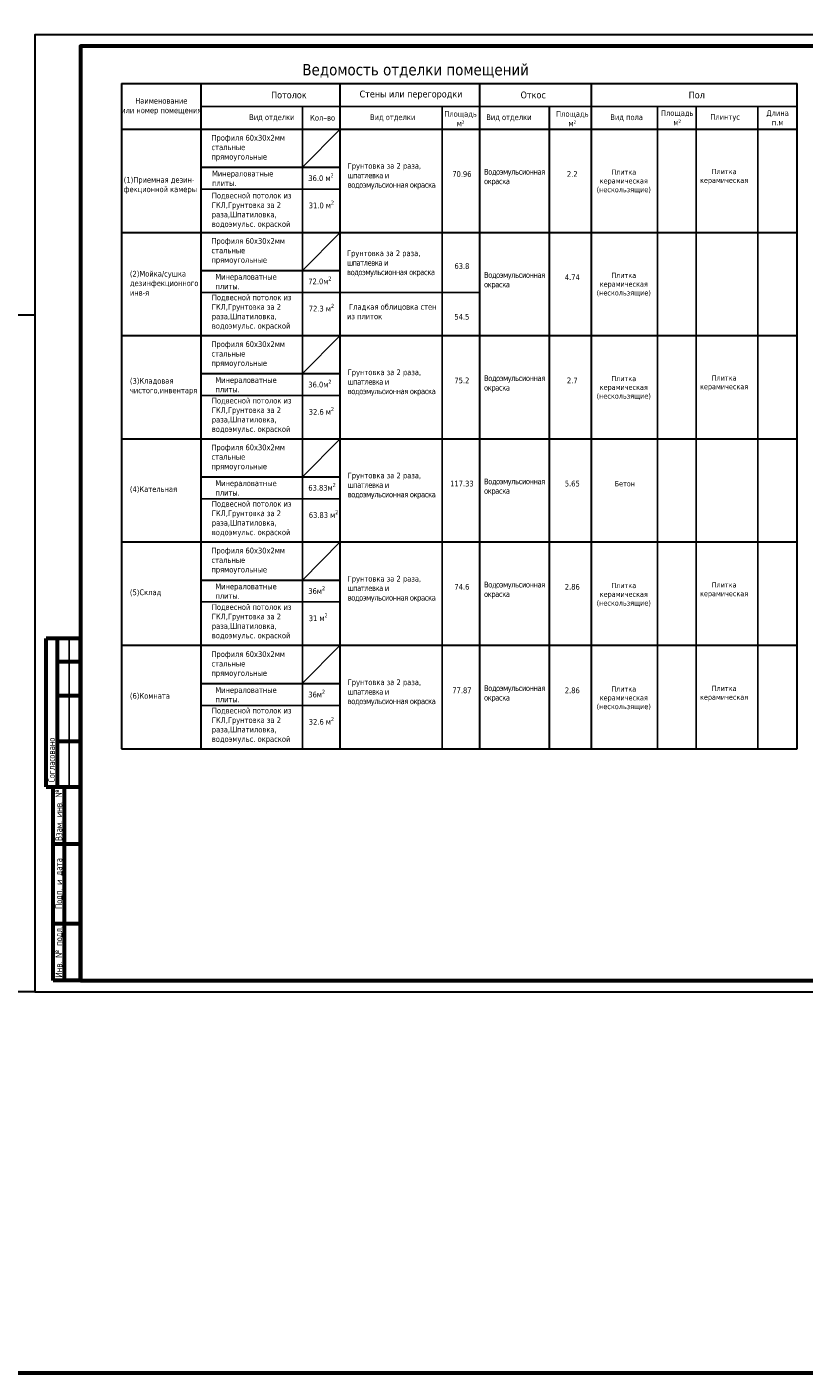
# Model space of a CAD drawing. Header units: millimetres. Extents: x 1112040 to 6903494, y -332921 to -150905.
# Tile 12 of 153: x 1378307 to 1412438, y -332921 to -273849. Entities that reach past the tile are written whole.
import ezdxf
from ezdxf.enums import TextEntityAlignment as Align

# ---------------------------------------------------------------- set-up
doc = ezdxf.new("R2010")
doc.units = ezdxf.units.MM
doc.styles.add('Tahoma', font='tahoma.ttf')
doc.styles.add('ГОСТ 2.304', font='CS_Gost2304.shx')
doc.styles.add('ГОСТ 300', font='isocpeui.ttf', dxfattribs={"height": 250})

# ---------------------------------------------------------------- blocks, each defined once
blk = doc.blocks.new('frbny')
at = {"ltscale": 100, "insert": (1885723, 16893), "char_height": 250, "width": 11326.72, "attachment_point": 1, "line_spacing_factor": 0.862598, "style": 'ГОСТ 300'}
blk.add_mtext("\\pi1966.0095;Toshkent viloyati, Qibray tumani, Ma'rifat MFY, \\P\\pi1357.77087;Qoramurt ko'chasida 50 o'rinli “Xospis” binosini qurish \\P\\pi2970.74435;(qo'shimcha ishlar va o'zgarishlar) ", dxfattribs=at)
at = {"ltscale": 100, "insert": (1892004, 14000), "char_height": 250, "width": 6095.63, "attachment_point": 1, "style": 'ГОСТ 300'}
blk.add_mtext('\\pi2772.81725;{\\fISOCPEUR|b0|i0|c204|p34;ООО \\P\\pi1972.81725;"MAX ACTIVE" \\P\\pi2185.31725;г. Ташкент}', dxfattribs=at)

msp = doc.modelspace()

# ---------------------------------------------------------------- linework, layer by layer
at = {"lineweight": 30}
for p, q in [((1382460.4, -276336.2), (1412137.5, -276336.2)), ((1385960.4, -278336.2), (1385960.4, -276336.2)), ((1392061.4, -278336.2), (1392061.4, -276336.2)), ((1398194.4, -278336.2), (1398194.4, -276336.2)), ((1403107.3, -278336.2), (1403107.3, -276336.2)), ((1401258.6, -278336.2), (1401258.6, -277336.2)), ((1382460.4, -278336.2), (1412137.5, -278336.2)), ((1385960.4, -305524.8), (1385960.4, -278336.2)), ((1392061.4, -305524.8), (1392061.4, -278336.2)), ((1398194.4, -305524.8), (1398194.4, -278336.2)), ((1401258.6, -305524.8), (1401258.6, -278336.2)), ((1403107.3, -305524.8), (1403107.3, -278336.2)), ((1385960.4, -280005.9), (1392061.4, -280005.9)), ((1382460.4, -282865.1), (1412137.5, -282865.1)), ((1385960.4, -284534.8), (1392061.4, -284534.8)), ((1382460.4, -287394), (1412137.5, -287394)), ((1385960.4, -289063.7), (1392061.4, -289063.7)), ((1382460.4, -291922.8), (1412137.5, -291922.8)), ((1385960.4, -293592.5), (1392061.4, -293592.5)), ((1382460.4, -296451.7), (1412137.5, -296451.7)), ((1385960.4, -298121.4), (1392061.4, -298121.4)), ((1382460.4, -300980.6), (1412137.5, -300980.6)), ((1385960.4, -302665.6), (1392061.4, -302665.6)), ((1382460.4, -305524.8), (1412137.5, -305524.8))]:
    msp.add_line(p, q, dxfattribs=at)
for p, q in [((1385960.4, -277336.2), (1412137.5, -277336.2)), ((1390416.4, -278336.2), (1390416.4, -277336.2)), ((1396549.4, -278336.2), (1396549.4, -277336.2)), ((1406000, -278336.2), (1406000, -277336.2)), ((1410408.8, -278336.2), (1410408.8, -277336.2)), ((1390416.4, -305524.8), (1390416.4, -278336.2)), ((1396549.4, -305524.8), (1396549.4, -278336.2)), ((1406000, -305524.8), (1406000, -278336.2)), ((1410408.8, -305524.8), (1410408.8, -278336.2))]:
    msp.add_line(p, q)
at = {"linetype": 'Continuous', "lineweight": 60}
for p, q in [((1379157, -307189.8), (1379157, -300689.8)), ((1380657, -300689.8), (1379157, -300689.8)), ((1379657, -307189.8), (1379657, -300689.8)), ((1380657, -315689.8), (1380657, -300689.8)), ((1379657, -301689.8), (1380657, -301689.8)), ((1379657, -303189.8), (1380657, -303189.8)), ((1379657, -305189.8), (1380657, -305189.8)), ((1379157, -307189.8), (1380657, -307189.8)), ((1379457, -315689.8), (1379457, -307189.8)), ((1379957, -315689.8), (1379957, -307189.8)), ((1379457, -309689.8), (1380657, -309689.8)), ((1379457, -313189.8), (1380657, -313189.8)), ((1380657, -315689.8), (1379457, -315689.8))]:
    msp.add_line(p, q, dxfattribs=at)
at = {"linetype": 'Continuous', "lineweight": 25}
msp.add_line((1380157, -307189.8), (1380157, -300689.8), dxfattribs=at)
at = {"color": 1, "lineweight": 60, "ltscale": 100}
msp.add_lwpolyline([(1198252, -261182.8), (1501750.9, -261182.8), (1501750.9, -332921.2), (1198252, -332921.2)], close=True, dxfattribs=at)
at = {"color": 5, "lineweight": 30}
for points in [[(1378657, -316189.8), (1438057, -316189.8), (1438057, -274189.8), (1378657, -274189.8), (1378657, -316189.8)], [(1336657, -316189.8), (1336657, -286489.8), (1378657, -286489.8), (1378657, -316189.8), (1336657, -316189.8)]]:
    msp.add_lwpolyline(points, dxfattribs=at)
at = {"linetype": 'Continuous', "lineweight": 60, "ltscale": 100}
msp.add_lwpolyline([(1380657, -315689.8), (1437557, -315689.8), (1437557, -274689.8), (1380657, -274689.8), (1380657, -315689.8)], dxfattribs=at)
at = {"lineweight": 30}
for points in [[(1382460.4, -276336.2), (1382460.4, -305524.8)], [(1412137.5, -305524.8), (1412137.5, -276336.2)]]:
    msp.add_lwpolyline(points, dxfattribs=at)
for points in [[(1407696.6, -278336.2), (1407696.6, -277336.2)], [(1407696.6, -305524.8), (1407696.6, -278336.2)]]:
    msp.add_lwpolyline(points)
at = {"ltscale": 100}
for points in [[(1392061.4, -278336.2), (1390416.4, -280005.9)], [(1385960.4, -280969), (1392061.4, -280969)], [(1392061.4, -282865.1), (1390416.4, -284534.8)], [(1385960.4, -285497.8), (1392061.4, -285497.8)], [(1392061.4, -285497.8), (1398194.4, -285497.8)], [(1392061.4, -287394), (1390416.4, -289063.7)], [(1385960.4, -290026.7), (1392061.4, -290026.7)], [(1392061.4, -291922.8), (1390416.4, -293592.5)], [(1385960.4, -294555.6), (1392061.4, -294555.6)], [(1392061.4, -296451.7), (1390416.4, -298121.4)], [(1385960.4, -299084.4), (1392061.4, -299084.4)], [(1392061.4, -300980.6), (1390416.4, -302650.3)], [(1385960.4, -303628.7), (1392061.4, -303628.7)]]:
    msp.add_lwpolyline(points, dxfattribs=at)

# ---------------------------------------------------------------- block references
for p in [(-649971.8, -328112), (-605139.9, -328112), (-562005.9, -328112), (-519779, -328112)]:
    msp.add_blockref('frbny', p)

# ---------------------------------------------------------------- texts
at = {"style": 'Tahoma'}
msp.add_text('Ведомость отделки помещений', height=500, dxfattribs=at).set_placement((1390402.9, -275974.6))
for s, p in [('70.96', (1397410.1, -280301.8)), ('2.2', (1402258.9, -280301.8)), ('63.8', (1397410.1, -284342.5)), ('4.74', (1402258.9, -284830.7)), ('54.5', (1397410.1, -286566.7)), ('75.2', (1397410.1, -289359.5)), ('2.7', (1402258.9, -289359.5)), ('117.33', (1397410.1, -293888.4)), ('5.65', (1402258.9, -293888.4)), ('74.6', (1397410.1, -298417.3)), ('2.86', (1402258.9, -298417.3)), ('77.87', (1397410.1, -302961.5)), ('2.86', (1402258.9, -302961.5))]:
    msp.add_text(s, height=250, dxfattribs=at).set_placement(p, align=Align.MIDDLE_CENTER)
at = {"linetype": 'Continuous', "lineweight": 25, "style": 'ГОСТ 2.304'}
msp.add_text('Согласовано', height=300, rotation=90, dxfattribs=at).set_placement((1379536.5, -306989.8))
for s, p in [('Взам. инв. №', (1379707, -308439.8)), ('Подп. и дата', (1379707, -311439.8)), ('Инв. № подл.', (1379707, -314439.8))]:
    msp.add_text(s, height=300, rotation=90, dxfattribs=at).set_placement(p, align=Align.MIDDLE_CENTER)
at = {"style": 'Tahoma'}
for s, insert, char_height, width, attachment_point in [('{\\W1;Наименование\\Pили номер помещения}', (1384210.4, -277336.2), 250, 3500, 5), ('{\\W1;Потолок}', (1389811.4, -276836.2), 300, 4500, 5), ('{\\W1;Стены или перегородки}', (1395173.4, -276836.2), 300, 6132.969, 5), ('\\A1;Откос ', (1400541.4, -276836.2, 0), 300, 6526.708, 5), ('Пол', (1407725, -276836.2), 300, 6000, 5), ('Площадь\\Pм²', (1397353.4, -277876.6), 250, 1500, 5), ('Площадь\\Pм²', (1402260.9, -277876.6), 250, 1500, 5), ('Площадь\\Pм²', (1406865.6, -277836.2), 250, 1797.015, 5), ('Длина\\Pп.м', (1411274.3, -277836.2), 250, 1797.015, 5), ('{\\W1;Вид отделки}', (1389061.4, -277836.2), 250, 3000, 5), ('Вид отделки ', (1394368.6, -277836.2), 250, 3000, 5), ('Вид отделки ', (1399473.4, -277836.2), 250, 3000, 5), ('Вид пола', (1404645.4, -277836.2), 250, 3000, 5), ('Плинтус', (1408972.3, -277836.2), 250, 3000, 5), ('{\\C0;Профиля 60х30х2мм стальные прямоугольные}', (1386411.9, -279165), 250, 3832.755, 4), ('{\\C0;Грунтовка за 2 раза\\C7;,\\T0.9;\\C0; шпатлевка и водоэмульсионная окраска }', (1392395.5, -280399), 250, 3925.321, 4), ('(1)Приемная дезин-\\Pфекционной камеры', (1382559.5, -280801.3), 250, 3518.442, 4), ('{\\C0;Минераловатные плиты.}', (1386437.1, -280496.1), 250, 2801.635, 4), ('\\A1;36.0 м{\\H0.7x;\\S2^ ;}', (1390665.7, -280446.2), 250, 1500, 4), ('{\\T0.9;\\C0;Водоэмульсионная окраска }', (1398382.6, -280450.2), 250, 2875.978, 4), ('Плитка керамическая (нескользящие)   ', (1404518.2, -280626.3, 0), 230, 2861.367, 5), ('Плитка керамическая    ', (1408924.9, -280418.8, 0), 230, 2861.367, 5), ('{\\C0;Подвесной потолок из ГКЛ,Грунтовка за 2 раза,Шпатиловка,\\Pводоэмульс. окраской}', (1386428.1, -281909.7), 250, 3508.136, 4), ('\\A1;31.0 м{\\H0.7x;\\S2^ ;}', (1390685.2, -281642.2), 250, 1500, 4), ('{\\C0;Профиля 60х30х2мм стальные прямоугольные}', (1386411.9, -283693.8), 250, 3832.755, 4), ('{\\C0;Грунтовка за 2 раза\\C7;,\\T0.9;\\C0; шпатлевка и водоэмульсионная окраска }', (1392363.9, -284233.8), 250, 3925.321, 4), ('(2)Мойка/сушка дезинфекционного инв-я', (1382830, -285096.3), 250, 3518.442, 4), ('{\\C0;Минераловатные плиты.}', (1386585.7, -285025), 250, 2801.635, 4), ('{\\T0.9;\\C0;Водоэмульсионная окраска }', (1398382.6, -284979.1), 250, 2875.978, 4), ('Плитка керамическая (нескользящие)   ', (1404518.2, -285155.2, 0), 230, 2861.367, 5), ('\\A1;72.0м{\\H0.7x;\\S2^ ;}', (1390665.7, -284975), 250, 1500, 4), ('{\\C0;Подвесной потолок из ГКЛ,Грунтовка за 2 раза,Шпатиловка,\\Pводоэмульс. окраской}', (1386428.1, -286379), 250, 3508.136, 4), ('\\A1;72.3 м{\\H0.7x;\\S2^ ;}', (1390685.2, -286171.1), 250, 1500, 4), ('{\\C0; Гладкая облицовка стен из плиток\\T0.9; }', (1392363.9, -286343.8), 250, 3925.321, 4), ('{\\C0;Профиля 60х30х2мм стальные прямоугольные}', (1386411.9, -288222.7), 250, 3832.755, 4), ('{\\C0;Грунтовка за 2 раза\\C7;,\\T0.9;\\C0; шпатлевка и водоэмульсионная окраска }', (1392395.5, -289456.8), 250, 3925.321, 4), ('(3)Кладовая чистого,инвентаря', (1382830, -289625.1), 250, 3518.442, 4), ('{\\C0;Минераловатные плиты.}', (1386585.7, -289553.8), 250, 2801.635, 4), ('\\A1;36.0м{\\H0.7x;\\S2^ ;}', (1390665.7, -289503.9), 250, 1500, 4), ('{\\T0.9;\\C0;Водоэмульсионная окраска }', (1398382.6, -289508), 250, 2875.978, 4), ('Плитка керамическая (нескользящие)   ', (1404518.2, -289684.1, 0), 230, 2861.367, 5), ('Плитка керамическая    ', (1408924.9, -289476.5, 0), 230, 2861.367, 5), ('{\\C0;Подвесной потолок из ГКЛ,Грунтовка за 2 раза,Шпатиловка,\\Pводоэмульс. окраской}', (1386428.1, -290907.9), 250, 3508.136, 4), ('\\A1;32.6 м{\\H0.7x;\\S2^ ;}', (1390685.2, -290699.9), 250, 1500, 4), ('{\\C0;Профиля 60х30х2мм стальные прямоугольные}', (1386411.9, -292751.6), 250, 3832.755, 4), ('{\\C0;Грунтовка за 2 раза\\C7;,\\T0.9;\\C0; шпатлевка и водоэмульсионная окраска }', (1392395.5, -293985.6), 250, 3925.321, 4), ('(4)Кательная', (1382830, -294154), 250, 3518.442, 4), ('{\\C0;Минераловатные плиты.}', (1386585.7, -294082.7), 250, 2801.635, 4), ('\\A1;63.83м{\\H0.7x;\\S2^ ;}', (1390665.7, -294032.8), 250, 1500, 4), ('{\\T0.9;\\C0;Водоэмульсионная окраска }', (1398382.6, -294036.8), 250, 2875.978, 4), (' Бетон   ', (1404518.2, -293897.5, 0), 230, 2861.367, 5), ('{\\C0;Подвесной потолок из ГКЛ,Грунтовка за 2 раза,Шпатиловка,\\Pводоэмульс. окраской}', (1386428.1, -295436.7), 250, 3508.136, 4), ('\\A1;63.83 м{\\H0.7x;\\S2^ ;}', (1390685.2, -295228.8), 250, 1500, 4), ('{\\C0;Профиля 60х30х2мм стальные прямоугольные}', (1386411.9, -297280.4), 250, 3832.755, 4), ('{\\C0;Минераловатные плиты.}', (1386585.7, -298611.6), 250, 2801.635, 4), ('{\\C0;Грунтовка за 2 раза\\C7;,\\T0.9;\\C0; шпатлевка и водоэмульсионная окраска }', (1392395.5, -298514.5), 250, 3925.321, 4), ('{\\T0.9;\\C0;Водоэмульсионная окраска }', (1398382.6, -298565.7), 250, 2875.978, 4), ('Плитка керамическая (нескользящие)   ', (1404518.2, -298765.3, 0), 230, 2861.367, 5), ('Плитка керамическая    ', (1408924.9, -298557.7, 0), 230, 2861.367, 5), ('(5)Склад', (1382830, -298682.9), 250, 3518.442, 4), ('\\A1;36м{\\H0.7x;\\S2^ ;}', (1390665.7, -298561.6), 250, 1500, 4), ('{\\C0;Подвесной потолок из ГКЛ,Грунтовка за 2 раза,Шпатиловка,\\Pводоэмульс. окраской}', (1386428.1, -299965.6), 250, 3508.136, 4), ('\\A1;31 м{\\H0.7x;\\S2^ ;}', (1390685.2, -299757.7), 250, 1500, 4), ('{\\C0;Профиля 60х30х2мм стальные прямоугольные}', (1386411.9, -301824.7), 250, 3832.755, 4), ('{\\C0;Грунтовка за 2 раза\\C7;,\\T0.9;\\C0; шпатлевка и водоэмульсионная окраска }', (1392395.5, -303058.7), 250, 3925.321, 4), ('{\\C0;Минераловатные плиты.}', (1386585.7, -303155.8), 250, 2801.635, 4), ('\\A1;36м{\\H0.7x;\\S2^ ;}', (1390665.7, -303105.9), 250, 1500, 4), ('{\\T0.9;\\C0;Водоэмульсионная окраска }', (1398382.6, -303109.9), 250, 2875.978, 4), ('Плитка керамическая (нескользящие)   ', (1404518.2, -303309.5, 0), 230, 2861.367, 5), ('Плитка керамическая    ', (1408924.9, -303101.9, 0), 230, 2861.367, 5), ('(6)Комната', (1382830, -303227.1), 250, 3518.442, 4), ('{\\C0;Подвесной потолок из ГКЛ,Грунтовка за 2 раза,Шпатиловка,\\Pводоэмульс. окраской}', (1386428.1, -304509.8), 250, 3508.136, 4), ('\\A1;32.6 м{\\H0.7x;\\S2^ ;}', (1390685.2, -304301.9), 250, 1500, 4)]:
    msp.add_mtext(s, dxfattribs=dict(at, insert=insert, char_height=char_height, width=width, attachment_point=attachment_point))
at = {"lineweight": 30, "insert": (1391265.9, -277836.2), "char_height": 250, "width": 1500, "attachment_point": 5, "style": 'Tahoma'}
msp.add_mtext('\\pi54.595;Кол{\\Fcs_gost2304|c162;-}во', dxfattribs=at)
at = {"color": 0, "ltscale": 100, "insert": (1356475.5, -298816.3), "char_height": 250, "width": 1191.954, "attachment_point": 1, "line_spacing_factor": 0.828892, "style": 'Tahoma'}
msp.add_mtext('\\pi59.2485;Объем \\P\\pi90.52788;ед.из.\\P\\pi254.93352;м²', dxfattribs=at)
at = {"color": 0, "ltscale": 75, "char_height": 250, "attachment_point": 7, "style": 'Tahoma'}
for s, insert, width in [('\\pi427.74561;Наружные \\P\\pi418.8806;дверные и \\P\\pi150.36146;оконные откосы', (1339909.8, -305830.7), 3029.412), ('\\pi25.93305;{\\LКрыльцо и \\P\\pi273.91828;пандус.}', (1340527.9, -307034.9), 1686.688)]:
    msp.add_mtext(s, dxfattribs=dict(at, insert=insert, width=width))

doc.saveas('drawing.dxf')
